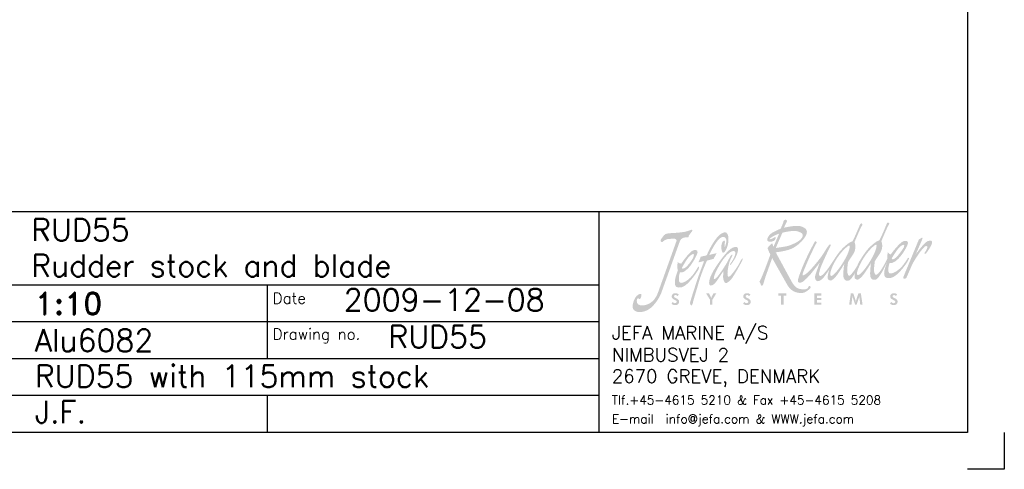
# Model space of a CAD drawing. Extents: x -3705 to 390, y -788 to 1862.
# Tile 3 of 5: x -946 to 390, y -788 to -178. Entities that reach past the tile are written whole.
import ezdxf

# ---------------------------------------------------------------- set-up
doc = ezdxf.new("R2010")
doc.units = 0
doc.header["$LTSCALE"] = 1.5
doc.layers.get('0').update_dxf_attribs({"linetype": 'CONTINUOUS'})
doc.layers.add('RAMME', color=7, linetype='CONTINUOUS')
doc.styles.add('ROMAND', font='romand')
doc.styles.add('ROMANS', font='romans')

# ---------------------------------------------------------------- blocks, each defined once
blk = doc.blocks.new('jefa rudder logo')
at = {"linetype": 'Continuous', "lineweight": 0}
h = blk.add_hatch(color=182, dxfattribs=at)
edge = h.paths.add_edge_path(flags=16)
edge.add_spline(control_points=[(28.95, 61.15), (29.14, 61.17), (28.95, 60.38), (28.38, 59.43), (28.38, 59.43), (27.82, 58.48), (27.17, 57.71), (26.92, 57.71), (26.92, 57.71), (26.68, 57.71), (26.86, 58.52), (27.42, 59.47), (27.42, 59.47), (27.98, 60.42), (28.79, 61.14), (28.95, 61.15)], knot_values=[0, 0, 0, 0, 0.25, 0.25, 0.25, 0.25, 0.5, 0.5, 0.5, 0.5, 0.75, 0.75, 0.75, 0.75, 1, 1, 1, 1], degree=3, periodic=0)
edge = h.paths.add_edge_path(flags=16)
edge.add_spline(control_points=[(29.95, 57.81), (30.2, 57.81), (30.85, 58.58), (31.41, 59.53), (31.41, 59.53), (31.98, 60.48), (32.17, 61.26), (31.98, 61.25), (31.98, 61.25), (31.82, 61.24), (31.03, 60.5), (30.47, 59.55), (30.47, 59.55), (30.32, 59.3), (29.53, 57.81), (29.95, 57.81)], knot_values=[0, 0, 0, 0, 0.25, 0.25, 0.25, 0.25, 0.5, 0.5, 0.5, 0.5, 0.75, 0.75, 0.75, 0.75, 1, 1, 1, 1], degree=3, periodic=0)
edge = h.paths.add_edge_path()
edge.add_spline(control_points=[(30.17, 59.44), (30.19, 59.47), (30.21, 59.51), (30.24, 59.56), (30.24, 59.56), (30.25, 59.59), (30.26, 59.6), (30.26, 59.6), (30.26, 59.6), (30.26, 59.6), (30.26, 59.6), (30.26, 59.6), (30.26, 59.6), (30.47, 59.95), (30.88, 60.56), (31.19, 60.88), (31.19, 60.88), (31.55, 61.25), (32.21, 61.78), (32.3, 61.69), (32.3, 61.69), (32.38, 61.59), (33.18, 63.56), (33.18, 63.56), (33.18, 63.56), (33.18, 63.56), (33.26, 63.81), (33.4, 63.75), (33.4, 63.75), (33.54, 63.68), (33.49, 63.57), (33.39, 63.43), (33.39, 63.43), (33.28, 63.29), (32.58, 61.64), (32.59, 61.62), (32.59, 61.62), (32.61, 61.61), (32.89, 60.96), (32.42, 60.24), (32.42, 60.24), (31.94, 59.53), (31.86, 59.38), (31.86, 59.38), (31.86, 59.38), (31.86, 59.38), (31.72, 58.51), (31.77, 58.23), (31.77, 58.23), (31.82, 57.96), (31.91, 57.78), (32.05, 57.85), (32.05, 57.85), (32.48, 58.06), (33.04, 59.22), (33.27, 59.65), (33.27, 59.65), (33.24, 59.9), (33.28, 60.12), (33.32, 60.39), (33.32, 60.39), (33.41, 60.27), (33.48, 60.19), (33.65, 60.14), (33.65, 60.14), (33.98, 60.61), (34.62, 61.36), (34.97, 61.58), (34.97, 61.58), (35.31, 61.79), (35.66, 61.7), (35.6, 61.41), (35.6, 61.41), (35.49, 60.85), (34.3, 58.95), (33.53, 59.19), (33.53, 59.19), (33.45, 59.05), (33.19, 57.98), (33.61, 57.99), (33.61, 57.99), (34.02, 58), (34.65, 58.39), (35.14, 59.06), (35.14, 59.06), (35.64, 59.73), (35.55, 59.77), (35.66, 59.77), (35.66, 59.77), (35.77, 59.78), (35.7, 59.57), (35.52, 59.28), (35.52, 59.28), (35.35, 59), (34.37, 57.6), (33.67, 57.49), (33.67, 57.49), (33, 57.36), (32.92, 57.66), (32.91, 57.99), (32.91, 57.99), (32.9, 58.29), (33.03, 58.74), (33.24, 59.26), (33.24, 59.26), (33.24, 59.26), (32.76, 58.31), (32.76, 58.31), (32.76, 58.31), (32.76, 58.31), (32.25, 57.4), (32, 57.31), (32, 57.31), (31.74, 57.22), (31.47, 57.27), (31.36, 57.59), (31.36, 57.59), (31.26, 57.9), (31.4, 59.26), (31.46, 59.22), (31.46, 59.22), (31.46, 59.22), (30.71, 57.97), (30.43, 57.69), (30.43, 57.69), (30.15, 57.41), (29.97, 57.16), (29.66, 57.37), (29.66, 57.37), (29.53, 57.45), (29.54, 57.72), (29.61, 58.05), (29.61, 58.05), (29.46, 57.78), (29.15, 57.28), (28.97, 57.21), (28.97, 57.21), (28.71, 57.12), (28.44, 57.17), (28.33, 57.49), (28.33, 57.49), (28.23, 57.8), (28.37, 59.15), (28.43, 59.12), (28.43, 59.12), (28.43, 59.12), (27.68, 57.87), (27.4, 57.59), (27.4, 57.59), (27.12, 57.31), (26.94, 57.06), (26.63, 57.26), (26.63, 57.26), (26.43, 57.4), (26.55, 57.97), (26.73, 58.48), (26.73, 58.48), (26.52, 58.15), (26.1, 57.53), (25.91, 57.37), (25.91, 57.37), (25.65, 57.15), (25.46, 57.09), (25.32, 57.13), (25.32, 57.13), (25.16, 57.18), (25.03, 57.48), (25.12, 57.77), (25.12, 57.77), (25.21, 58.06), (25.62, 59.21), (25.62, 59.21), (25.62, 59.21), (25.62, 59.21), (24.73, 58.05), (24.42, 57.72), (24.42, 57.72), (24.11, 57.39), (23.82, 57.11), (23.66, 57.03), (23.66, 57.03), (23.5, 56.95), (23.1, 56.84), (23.16, 57.23), (23.16, 57.23), (23.22, 57.62), (23.71, 58.82), (23.91, 59.28), (23.91, 59.28), (24.1, 59.73), (24.83, 61.17), (24.94, 61.36), (24.94, 61.36), (25.03, 61.52), (25.11, 61.79), (25.29, 61.51), (25.29, 61.51), (25.29, 61.51), (24.63, 60.24), (24.27, 59.38), (24.27, 59.38), (23.91, 58.51), (23.75, 58.16), (23.72, 58.02), (23.72, 58.02), (23.7, 57.88), (23.67, 57.75), (23.76, 57.77), (23.76, 57.77), (24.24, 57.87), (25.45, 59.42), (25.77, 59.84), (25.77, 59.84), (26.06, 60.24), (26.42, 60.88), (26.48, 60.94), (26.48, 60.94), (26.61, 61.1), (26.73, 61.36), (26.83, 61.27), (26.83, 61.27), (26.93, 61.2), (26.84, 61.07), (26.75, 60.91), (26.75, 60.91), (26.66, 60.75), (25.81, 58.96), (25.69, 58.53), (25.69, 58.53), (25.58, 58.13), (25.51, 57.96), (25.55, 57.83), (25.55, 57.83), (25.59, 57.7), (25.68, 57.56), (26.04, 57.92), (26.04, 57.92), (26.88, 58.79), (27.34, 59.93), (28.16, 60.78), (28.16, 60.78), (28.52, 61.15), (29.18, 61.68), (29.27, 61.59), (29.27, 61.59), (29.35, 61.5), (30.15, 63.46), (30.15, 63.46), (30.15, 63.46), (30.15, 63.46), (30.23, 63.71), (30.37, 63.65), (30.37, 63.65), (30.51, 63.58), (30.46, 63.47), (30.36, 63.33), (30.36, 63.33), (30.25, 63.19), (29.55, 61.54), (29.56, 61.52), (29.56, 61.52), (29.58, 61.51), (29.86, 60.86), (29.39, 60.14), (29.39, 60.14), (28.91, 59.43), (28.83, 59.28), (28.83, 59.28), (28.83, 59.28), (28.83, 59.28), (28.69, 58.41), (28.75, 58.12), (28.75, 58.12), (28.8, 57.84), (28.89, 57.68), (29.02, 57.75), (29.02, 57.75), (29.15, 57.82), (29.59, 58.39), (29.71, 58.6), (29.71, 58.6), (29.75, 58.66), (29.81, 58.77), (29.89, 58.91), (29.89, 58.91), (30.02, 59.23), (30.14, 59.46), (30.17, 59.44)], knot_values=[0, 0, 0, 0, 0.013889, 0.013889, 0.013889, 0.013889, 0.027778, 0.027778, 0.027778, 0.027778, 0.041667, 0.041667, 0.041667, 0.041667, 0.055556, 0.055556, 0.055556, 0.055556, 0.069444, 0.069444, 0.069444, 0.069444, 0.083333, 0.083333, 0.083333, 0.083333, 0.097222, 0.097222, 0.097222, 0.097222, 0.111111, 0.111111, 0.111111, 0.111111, 0.125, 0.125, 0.125, 0.125, 0.138889, 0.138889, 0.138889, 0.138889, 0.152778, 0.152778, 0.152778, 0.152778, 0.166667, 0.166667, 0.166667, 0.166667, 0.180556, 0.180556, 0.180556, 0.180556, 0.194444, 0.194444, 0.194444, 0.194444, 0.208333, 0.208333, 0.208333, 0.208333, 0.222222, 0.222222, 0.222222, 0.222222, 0.236111, 0.236111, 0.236111, 0.236111, 0.25, 0.25, 0.25, 0.25, 0.263889, 0.263889, 0.263889, 0.263889, 0.277778, 0.277778, 0.277778, 0.277778, 0.291667, 0.291667, 0.291667, 0.291667, 0.305556, 0.305556, 0.305556, 0.305556, 0.319444, 0.319444, 0.319444, 0.319444, 0.333333, 0.333333, 0.333333, 0.333333, 0.347222, 0.347222, 0.347222, 0.347222, 0.361111, 0.361111, 0.361111, 0.361111, 0.375, 0.375, 0.375, 0.375, 0.388889, 0.388889, 0.388889, 0.388889, 0.402778, 0.402778, 0.402778, 0.402778, 0.416667, 0.416667, 0.416667, 0.416667, 0.430556, 0.430556, 0.430556, 0.430556, 0.444444, 0.444444, 0.444444, 0.444444, 0.458333, 0.458333, 0.458333, 0.458333, 0.472222, 0.472222, 0.472222, 0.472222, 0.486111, 0.486111, 0.486111, 0.486111, 0.5, 0.5, 0.5, 0.5, 0.513889, 0.513889, 0.513889, 0.513889, 0.527778, 0.527778, 0.527778, 0.527778, 0.541667, 0.541667, 0.541667, 0.541667, 0.555556, 0.555556, 0.555556, 0.555556, 0.569444, 0.569444, 0.569444, 0.569444, 0.583333, 0.583333, 0.583333, 0.583333, 0.597222, 0.597222, 0.597222, 0.597222, 0.611111, 0.611111, 0.611111, 0.611111, 0.625, 0.625, 0.625, 0.625, 0.638889, 0.638889, 0.638889, 0.638889, 0.652778, 0.652778, 0.652778, 0.652778, 0.666667, 0.666667, 0.666667, 0.666667, 0.680556, 0.680556, 0.680556, 0.680556, 0.694444, 0.694444, 0.694444, 0.694444, 0.708333, 0.708333, 0.708333, 0.708333, 0.722222, 0.722222, 0.722222, 0.722222, 0.736111, 0.736111, 0.736111, 0.736111, 0.75, 0.75, 0.75, 0.75, 0.763889, 0.763889, 0.763889, 0.763889, 0.777778, 0.777778, 0.777778, 0.777778, 0.791667, 0.791667, 0.791667, 0.791667, 0.805556, 0.805556, 0.805556, 0.805556, 0.819444, 0.819444, 0.819444, 0.819444, 0.833333, 0.833333, 0.833333, 0.833333, 0.847222, 0.847222, 0.847222, 0.847222, 0.861111, 0.861111, 0.861111, 0.861111, 0.875, 0.875, 0.875, 0.875, 0.888889, 0.888889, 0.888889, 0.888889, 0.902778, 0.902778, 0.902778, 0.902778, 0.916667, 0.916667, 0.916667, 0.916667, 0.930556, 0.930556, 0.930556, 0.930556, 0.944444, 0.944444, 0.944444, 0.944444, 0.958333, 0.958333, 0.958333, 0.958333, 0.972222, 0.972222, 0.972222, 0.972222, 0.986111, 0.986111, 0.986111, 0.986111, 1, 1, 1, 1], degree=3, periodic=0)
edge = h.paths.add_edge_path(flags=16)
edge.add_spline(control_points=[(33.76, 59.68), (33.76, 59.68), (34.34, 60.7), (34.68, 61), (34.68, 61), (35.02, 61.3), (35.27, 61.33), (35.16, 61), (35.16, 61), (35.1, 60.83), (33.98, 59.18), (33.76, 59.68)], knot_values=[0, 0, 0, 0, 0.333333, 0.333333, 0.333333, 0.333333, 0.666667, 0.666667, 0.666667, 0.666667, 1, 1, 1, 1], degree=3, periodic=0)
edge = h.paths.add_edge_path()
edge.add_spline(control_points=[(21.22, 63.07), (21.22, 63.07), (21.49, 63.7), (21.49, 63.7), (21.49, 63.7), (21.49, 63.7), (21.5, 63.85), (21.54, 63.94), (21.54, 63.94), (21.59, 64.02), (21.74, 64.11), (21.8, 64.08), (21.8, 64.08), (21.86, 64.05), (21.98, 63.96), (21.9, 63.83), (21.9, 63.83), (21.82, 63.69), (21.58, 63.16), (21.58, 63.16), (21.58, 63.16), (21.58, 63.16), (22.98, 63.51), (23.49, 63.33), (23.49, 63.33), (24, 63.14), (24.37, 62.92), (24.07, 62.3), (24.07, 62.3), (23.76, 61.67), (22.93, 60.91), (22.08, 60.66), (22.08, 60.66), (21.22, 60.42), (20.65, 60.39), (20.65, 60.39), (20.65, 60.39), (20.65, 60.39), (22.46, 57.06), (22.46, 57.06), (22.46, 57.06), (22.87, 56.31), (23.26, 56.25), (23.51, 56.22), (23.51, 56.22), (23.78, 56.19), (24.11, 56.15), (24.26, 56.32), (24.26, 56.32), (24.36, 56.43), (24.36, 56.58), (24.45, 56.59), (24.45, 56.59), (24.53, 56.6), (24.68, 56.47), (24.57, 56.34), (24.57, 56.34), (24.47, 56.22), (24.02, 55.78), (23.63, 55.78), (23.63, 55.78), (23.24, 55.78), (22.47, 55.81), (21.98, 56.67), (21.98, 56.67), (21.98, 56.67), (20.25, 59.73), (20.25, 59.73), (20.25, 59.73), (20.25, 59.73), (19.48, 57.57), (19.48, 57.57), (19.48, 57.57), (19.48, 57.57), (19.32, 57.01), (19.26, 56.84), (19.26, 56.84), (19.2, 56.66), (19.12, 56.57), (19.04, 56.62), (19.04, 56.62), (18.96, 56.66), (18.92, 56.91), (18.87, 56.97), (18.87, 56.97), (18.82, 57.03), (18.77, 57.13), (18.86, 57.16), (18.86, 57.16), (18.96, 57.19), (20.08, 60.14), (20.04, 60.17), (20.04, 60.17), (19.98, 60.21), (19.7, 60.84), (19.74, 60.89), (19.74, 60.89), (19.89, 61.09), (20.06, 61.28), (20.26, 61.41), (20.26, 61.41), (20.29, 61.28), (20.34, 61.15), (20.4, 61.02), (20.4, 61.02), (20.4, 61.02), (21.04, 62.5), (21.04, 62.5), (21.04, 62.5), (21.04, 62.5), (20.52, 62.31), (20.36, 62.2), (20.36, 62.2), (20.2, 62.09), (19.93, 61.93), (19.94, 61.88), (19.94, 61.88), (19.96, 61.83), (20.21, 61.9), (20.35, 61.98), (20.35, 61.98), (20.5, 62.07), (20.63, 62.18), (20.65, 62.06), (20.65, 62.06), (20.66, 61.94), (20.58, 61.66), (20.25, 61.61), (20.25, 61.61), (19.92, 61.56), (19.73, 61.6), (19.69, 61.74), (19.69, 61.74), (19.65, 61.89), (19.85, 62.37), (20.22, 62.58), (20.22, 62.58), (20.6, 62.78), (21.22, 63.07), (21.22, 63.07)], knot_values=[0, 0, 0, 0, 0.028571, 0.028571, 0.028571, 0.028571, 0.057143, 0.057143, 0.057143, 0.057143, 0.085714, 0.085714, 0.085714, 0.085714, 0.114286, 0.114286, 0.114286, 0.114286, 0.142857, 0.142857, 0.142857, 0.142857, 0.171429, 0.171429, 0.171429, 0.171429, 0.2, 0.2, 0.2, 0.2, 0.228571, 0.228571, 0.228571, 0.228571, 0.257143, 0.257143, 0.257143, 0.257143, 0.285714, 0.285714, 0.285714, 0.285714, 0.314286, 0.314286, 0.314286, 0.314286, 0.342857, 0.342857, 0.342857, 0.342857, 0.371429, 0.371429, 0.371429, 0.371429, 0.4, 0.4, 0.4, 0.4, 0.428571, 0.428571, 0.428571, 0.428571, 0.457143, 0.457143, 0.457143, 0.457143, 0.485714, 0.485714, 0.485714, 0.485714, 0.514286, 0.514286, 0.514286, 0.514286, 0.542857, 0.542857, 0.542857, 0.542857, 0.571429, 0.571429, 0.571429, 0.571429, 0.6, 0.6, 0.6, 0.6, 0.628571, 0.628571, 0.628571, 0.628571, 0.657143, 0.657143, 0.657143, 0.657143, 0.685714, 0.685714, 0.685714, 0.685714, 0.714286, 0.714286, 0.714286, 0.714286, 0.742857, 0.742857, 0.742857, 0.742857, 0.771429, 0.771429, 0.771429, 0.771429, 0.8, 0.8, 0.8, 0.8, 0.828571, 0.828571, 0.828571, 0.828571, 0.857143, 0.857143, 0.857143, 0.857143, 0.885714, 0.885714, 0.885714, 0.885714, 0.914286, 0.914286, 0.914286, 0.914286, 0.942857, 0.942857, 0.942857, 0.942857, 0.971429, 0.971429, 0.971429, 0.971429, 1, 1, 1, 1], degree=3, periodic=0)
edge = h.paths.add_edge_path(flags=16)
edge.add_spline(control_points=[(20.66, 60.88), (20.66, 60.88), (21.4, 62.59), (21.4, 62.59), (21.4, 62.59), (21.41, 62.62), (22.63, 62.91), (23.11, 62.76), (23.11, 62.76), (23.59, 62.61), (23.86, 62.47), (23.61, 62.02), (23.61, 62.02), (23.36, 61.57), (22.26, 61.15), (21.92, 61.08), (21.92, 61.08), (21.57, 61), (20.66, 60.88), (20.66, 60.88)], knot_values=[0, 0, 0, 0, 0.2, 0.2, 0.2, 0.2, 0.4, 0.4, 0.4, 0.4, 0.6, 0.6, 0.6, 0.6, 0.8, 0.8, 0.8, 0.8, 1, 1, 1, 1], degree=3, periodic=0)
edge = h.paths.add_edge_path()
edge.add_spline(control_points=[(35.1, 57.64), (35.1, 57.64), (36.84, 61.85), (36.84, 61.85), (36.84, 61.85), (36.84, 61.85), (37.15, 62.02), (37.15, 62.02), (37.15, 62.02), (37.15, 62.02), (37.29, 62.1), (37.25, 61.96), (37.25, 61.96), (37.21, 61.81), (36.48, 60.16), (36.48, 60.16), (36.48, 60.16), (36.48, 60.16), (37.44, 61.49), (37.79, 61.63), (37.79, 61.63), (38.16, 61.77), (38.4, 61.75), (38.32, 61.42), (38.32, 61.42), (38.24, 61.09), (37.69, 60.27), (37.6, 60.23), (37.6, 60.23), (37.51, 60.18), (37.44, 60.28), (37.44, 60.28), (37.44, 60.28), (37.44, 60.28), (37.63, 60.53), (37.68, 60.65), (37.68, 60.65), (37.73, 60.75), (37.82, 60.94), (37.8, 61.02), (37.8, 61.02), (37.63, 61.67), (36.16, 59.2), (36.11, 59.07), (36.11, 59.07), (36.11, 59.07), (35.44, 57.54), (35.44, 57.54), (35.44, 57.54), (35.37, 57.4), (35.17, 57.37), (35.12, 57.4), (35.12, 57.4), (35.06, 57.43), (35.07, 57.57), (35.1, 57.64)], knot_values=[0, 0, 0, 0, 0.071429, 0.071429, 0.071429, 0.071429, 0.142857, 0.142857, 0.142857, 0.142857, 0.214286, 0.214286, 0.214286, 0.214286, 0.285714, 0.285714, 0.285714, 0.285714, 0.357143, 0.357143, 0.357143, 0.357143, 0.428571, 0.428571, 0.428571, 0.428571, 0.5, 0.5, 0.5, 0.5, 0.571429, 0.571429, 0.571429, 0.571429, 0.642857, 0.642857, 0.642857, 0.642857, 0.714286, 0.714286, 0.714286, 0.714286, 0.785714, 0.785714, 0.785714, 0.785714, 0.857143, 0.857143, 0.857143, 0.857143, 0.928571, 0.928571, 0.928571, 0.928571, 1, 1, 1, 1], degree=3, periodic=0)
edge = h.paths.add_edge_path()
edge.add_spline(control_points=[(15.66, 59.3), (15.95, 59.7), (16.32, 60.53), (15.9, 60.53), (15.9, 60.53), (15.68, 60.54), (15.15, 60.31), (14.43, 59.16), (14.43, 59.16), (13.73, 58.01), (13.69, 57.64), (13.66, 57.51), (13.66, 57.51), (13.62, 57.38), (13.7, 57.26), (13.94, 57.49), (13.94, 57.49), (14.19, 57.72), (14.87, 58.76), (15.08, 59.11), (15.08, 59.11), (15.33, 59.52), (15.62, 60.24), (15.75, 60.12), (15.75, 60.12), (15.8, 60.06), (15.7, 59.89), (15.56, 59.63), (15.56, 59.63), (15.28, 59.1), (15.01, 57.4), (15.38, 57.63), (15.38, 57.63), (15.69, 57.82), (16.26, 58.64), (16.47, 59.02), (16.47, 59.02), (16.68, 59.4), (16.78, 59.6), (16.78, 59.6), (16.78, 59.6), (16.78, 59.6), (17.01, 59.88), (16.91, 59.57), (16.91, 59.57), (16.8, 59.26), (15.86, 57.61), (15.64, 57.36), (15.64, 57.36), (15.41, 57.1), (15.13, 56.87), (14.99, 56.9), (14.99, 56.9), (14.84, 56.93), (14.69, 57.34), (14.7, 57.63), (14.7, 57.63), (14.72, 57.92), (14.74, 58.28), (14.74, 58.28), (14.74, 58.28), (14.74, 58.28), (14.19, 57.42), (13.91, 57.04), (13.91, 57.04), (13.64, 56.65), (13.22, 56.5), (13.15, 56.73), (13.15, 56.73), (13.09, 56.95), (13.07, 57.5), (13.88, 58.73), (13.88, 58.73), (14.69, 59.96), (15.35, 60.7), (15.77, 60.9), (15.77, 60.9), (16.19, 61.1), (16.36, 61.01), (16.39, 60.78), (16.39, 60.78), (16.43, 60.55), (16.23, 59.95), (15.94, 59.5), (15.94, 59.5), (15.64, 59.05), (15.58, 58.97), (15.5, 58.96), (15.5, 58.96), (15.39, 58.95), (15.6, 59.22), (15.66, 59.3)], knot_values=[0, 0, 0, 0, 0.043478, 0.043478, 0.043478, 0.043478, 0.086957, 0.086957, 0.086957, 0.086957, 0.130435, 0.130435, 0.130435, 0.130435, 0.173913, 0.173913, 0.173913, 0.173913, 0.217391, 0.217391, 0.217391, 0.217391, 0.26087, 0.26087, 0.26087, 0.26087, 0.304348, 0.304348, 0.304348, 0.304348, 0.347826, 0.347826, 0.347826, 0.347826, 0.391304, 0.391304, 0.391304, 0.391304, 0.434783, 0.434783, 0.434783, 0.434783, 0.478261, 0.478261, 0.478261, 0.478261, 0.521739, 0.521739, 0.521739, 0.521739, 0.565217, 0.565217, 0.565217, 0.565217, 0.608696, 0.608696, 0.608696, 0.608696, 0.652174, 0.652174, 0.652174, 0.652174, 0.695652, 0.695652, 0.695652, 0.695652, 0.73913, 0.73913, 0.73913, 0.73913, 0.782609, 0.782609, 0.782609, 0.782609, 0.826087, 0.826087, 0.826087, 0.826087, 0.869565, 0.869565, 0.869565, 0.869565, 0.913043, 0.913043, 0.913043, 0.913043, 0.956522, 0.956522, 0.956522, 0.956522, 1, 1, 1, 1], degree=3, periodic=0)
edge = h.paths.add_edge_path()
edge.add_spline(control_points=[(12.85, 60.04), (13.2, 60.9), (13.7, 61.67), (14, 62.04), (14, 62.04), (14.29, 62.42), (14.81, 62.77), (15.09, 62.59), (15.09, 62.59), (15.37, 62.4), (15.38, 61.54), (15.15, 60.94), (15.15, 60.94), (14.91, 60.34), (14.8, 60.37), (14.69, 60.35), (14.69, 60.35), (14.57, 60.33), (14.47, 60.85), (14.5, 61.1), (14.5, 61.1), (14.54, 61.36), (14.61, 61.63), (14.78, 61.69), (14.78, 61.69), (14.95, 61.74), (14.91, 61.56), (14.88, 61.36), (14.88, 61.36), (14.86, 61.16), (14.9, 60.98), (14.9, 60.98), (14.9, 60.98), (14.9, 60.98), (15.13, 61.52), (15.06, 61.82), (15.06, 61.82), (14.99, 62.12), (14.66, 62.33), (14.19, 61.83), (14.19, 61.83), (13.73, 61.32), (13.37, 60.56), (13.13, 60.09), (13.13, 60.09), (13.13, 60.09), (13.98, 60.29), (13.98, 60.29), (13.98, 60.29), (13.98, 60.29), (13.62, 59.64), (13.62, 59.64), (13.62, 59.64), (13.62, 59.64), (12.88, 59.45), (12.88, 59.45), (12.88, 59.45), (12.88, 59.45), (12.27, 58.12), (11.96, 57.01), (11.96, 57.01), (11.64, 55.9), (11.32, 54.88), (11.3, 54.74), (11.3, 54.74), (11.29, 54.59), (11.2, 54.36), (11.11, 54.38), (11.11, 54.38), (11.02, 54.4), (10.96, 54.53), (10.98, 54.71), (10.98, 54.71), (11, 54.9), (11.73, 57.12), (11.81, 57.38), (11.81, 57.38), (11.89, 57.64), (12.56, 59.4), (12.56, 59.4), (12.56, 59.4), (12.56, 59.4), (11.92, 59.25), (11.92, 59.25), (11.92, 59.25), (11.92, 59.25), (12.18, 59.89), (12.18, 59.89), (12.18, 59.89), (12.18, 59.89), (12.85, 60.04), (12.85, 60.04)], knot_values=[0, 0, 0, 0, 0.043478, 0.043478, 0.043478, 0.043478, 0.086957, 0.086957, 0.086957, 0.086957, 0.130435, 0.130435, 0.130435, 0.130435, 0.173913, 0.173913, 0.173913, 0.173913, 0.217391, 0.217391, 0.217391, 0.217391, 0.26087, 0.26087, 0.26087, 0.26087, 0.304348, 0.304348, 0.304348, 0.304348, 0.347826, 0.347826, 0.347826, 0.347826, 0.391304, 0.391304, 0.391304, 0.391304, 0.434783, 0.434783, 0.434783, 0.434783, 0.478261, 0.478261, 0.478261, 0.478261, 0.521739, 0.521739, 0.521739, 0.521739, 0.565217, 0.565217, 0.565217, 0.565217, 0.608696, 0.608696, 0.608696, 0.608696, 0.652174, 0.652174, 0.652174, 0.652174, 0.695652, 0.695652, 0.695652, 0.695652, 0.73913, 0.73913, 0.73913, 0.73913, 0.782609, 0.782609, 0.782609, 0.782609, 0.826087, 0.826087, 0.826087, 0.826087, 0.869565, 0.869565, 0.869565, 0.869565, 0.913043, 0.913043, 0.913043, 0.913043, 0.956522, 0.956522, 0.956522, 0.956522, 1, 1, 1, 1], degree=3, periodic=0)
edge = h.paths.add_edge_path()
edge.add_spline(control_points=[(9.58, 59.3), (9.66, 59.18), (9.8, 59.14), (9.97, 59.1), (9.97, 59.1), (10.29, 59.57), (10.84, 60.3), (11.18, 60.53), (11.18, 60.53), (11.51, 60.75), (11.87, 60.67), (11.82, 60.38), (11.82, 60.38), (11.77, 60.08), (11.12, 58.84), (10.6, 58.44), (10.6, 58.44), (10.35, 58.25), (10.16, 58.03), (9.83, 58.12), (9.83, 58.12), (9.75, 57.98), (9.53, 56.92), (9.95, 56.93), (9.95, 56.93), (10.36, 56.95), (10.97, 57.36), (11.44, 58.04), (11.44, 58.04), (11.91, 58.71), (11.83, 58.75), (11.94, 58.76), (11.94, 58.76), (12.04, 58.77), (11.99, 58.55), (11.82, 58.27), (11.82, 58.27), (11.64, 57.99), (10.69, 56.58), (10.03, 56.44), (10.03, 56.44), (9.36, 56.29), (9.27, 56.58), (9.25, 56.91), (9.25, 56.91), (9.23, 57.24), (9.36, 57.75), (9.59, 58.33), (9.59, 58.33), (9.5, 58.67), (9.53, 58.95), (9.58, 59.3)], knot_values=[0, 0, 0, 0, 0.076923, 0.076923, 0.076923, 0.076923, 0.153846, 0.153846, 0.153846, 0.153846, 0.230769, 0.230769, 0.230769, 0.230769, 0.307692, 0.307692, 0.307692, 0.307692, 0.384615, 0.384615, 0.384615, 0.384615, 0.461538, 0.461538, 0.461538, 0.461538, 0.538462, 0.538462, 0.538462, 0.538462, 0.615385, 0.615385, 0.615385, 0.615385, 0.692308, 0.692308, 0.692308, 0.692308, 0.769231, 0.769231, 0.769231, 0.769231, 0.846154, 0.846154, 0.846154, 0.846154, 0.923077, 0.923077, 0.923077, 0.923077, 1, 1, 1, 1], degree=3, periodic=0)
edge = h.paths.add_edge_path(flags=16)
edge.add_spline(control_points=[(10.04, 58.61), (10.04, 58.61), (10.58, 59.64), (10.91, 59.94), (10.91, 59.94), (11.24, 60.25), (11.49, 60.29), (11.39, 59.96), (11.39, 59.96), (11.3, 59.62), (10.7, 58.84), (10.46, 58.68), (10.46, 58.68), (10.27, 58.55), (10.1, 58.48), (10.04, 58.61)], knot_values=[0, 0, 0, 0, 0.25, 0.25, 0.25, 0.25, 0.5, 0.5, 0.5, 0.5, 0.75, 0.75, 0.75, 0.75, 1, 1, 1, 1], degree=3, periodic=0)
edge = h.paths.add_edge_path()
edge.add_spline(control_points=[(9.22, 61.93), (8.86, 61.89), (8.44, 61.96), (8.13, 61.77), (8.13, 61.77), (7.97, 61.68), (7.89, 61.56), (7.81, 61.55), (7.81, 61.55), (7.73, 61.54), (7.56, 61.67), (7.65, 61.79), (7.65, 61.79), (7.73, 61.92), (7.97, 62.3), (8.13, 62.41), (8.13, 62.41), (8.3, 62.51), (8.53, 62.54), (8.74, 62.55), (8.74, 62.55), (8.94, 62.55), (10.03, 62.63), (10.39, 62.71), (10.39, 62.71), (10.76, 62.8), (11.1, 62.92), (11.1, 62.92), (11.1, 62.92), (11.1, 62.92), (11.23, 63.01), (11.23, 62.87), (11.23, 62.87), (11.23, 62.73), (10.87, 62.39), (10.83, 62.27), (10.83, 62.27), (10.78, 62.15), (10.84, 62.04), (10.62, 62.08), (10.62, 62.08), (10.39, 62.11), (9.94, 62), (9.83, 61.68), (9.83, 61.68), (9.83, 61.68), (7.71, 55.78), (7.71, 55.78), (7.71, 55.78), (7.6, 55.46), (6.87, 54.01), (5.83, 53.71), (5.83, 53.71), (4.79, 53.42), (4.47, 53.92), (4.47, 54.26), (4.47, 54.26), (4.47, 54.6), (4.69, 55.24), (4.93, 55.45), (4.93, 55.45), (5.17, 55.67), (5.5, 55.8), (5.48, 55.55), (5.48, 55.55), (5.46, 55.31), (5.29, 54.96), (5.2, 55.11), (5.2, 55.11), (5.11, 55.27), (5.03, 55.21), (4.97, 55.06), (4.97, 55.06), (4.91, 54.92), (4.9, 54.41), (5.41, 54.38), (5.41, 54.38), (5.92, 54.34), (6.9, 54.58), (7.33, 55.79), (7.33, 55.79), (7.33, 55.79), (9.44, 61.68), (9.44, 61.68), (9.44, 61.68), (9.5, 61.83), (9.22, 61.93), (9.22, 61.93)], knot_values=[0, 0, 0, 0, 0.045455, 0.045455, 0.045455, 0.045455, 0.090909, 0.090909, 0.090909, 0.090909, 0.136364, 0.136364, 0.136364, 0.136364, 0.181818, 0.181818, 0.181818, 0.181818, 0.227273, 0.227273, 0.227273, 0.227273, 0.272727, 0.272727, 0.272727, 0.272727, 0.318182, 0.318182, 0.318182, 0.318182, 0.363636, 0.363636, 0.363636, 0.363636, 0.409091, 0.409091, 0.409091, 0.409091, 0.454545, 0.454545, 0.454545, 0.454545, 0.5, 0.5, 0.5, 0.5, 0.545455, 0.545455, 0.545455, 0.545455, 0.590909, 0.590909, 0.590909, 0.590909, 0.636364, 0.636364, 0.636364, 0.636364, 0.681818, 0.681818, 0.681818, 0.681818, 0.727273, 0.727273, 0.727273, 0.727273, 0.772727, 0.772727, 0.772727, 0.772727, 0.818182, 0.818182, 0.818182, 0.818182, 0.863636, 0.863636, 0.863636, 0.863636, 0.909091, 0.909091, 0.909091, 0.909091, 0.954545, 0.954545, 0.954545, 0.954545, 1, 1, 1, 1], degree=3, periodic=0)
h = blk.add_hatch(color=8, dxfattribs=at)
edge = h.paths.add_edge_path()
edge.add_spline(control_points=[(33.57, 54.61), (33.57, 54.61), (33.73, 54.78), (33.73, 54.78), (33.73, 54.78), (33.75, 54.73), (33.78, 54.7), (33.82, 54.67), (33.82, 54.67), (33.86, 54.64), (33.91, 54.63), (33.96, 54.63), (33.96, 54.63), (34.03, 54.63), (34.08, 54.65), (34.11, 54.68), (34.11, 54.68), (34.15, 54.71), (34.17, 54.75), (34.17, 54.8), (34.17, 54.8), (34.17, 54.86), (34.11, 54.92), (33.99, 54.98), (33.99, 54.98), (33.94, 55), (33.91, 55.01), (33.89, 55.03), (33.89, 55.03), (33.78, 55.08), (33.7, 55.14), (33.66, 55.2), (33.66, 55.2), (33.61, 55.25), (33.59, 55.32), (33.59, 55.4), (33.59, 55.4), (33.59, 55.5), (33.63, 55.59), (33.72, 55.66), (33.72, 55.66), (33.8, 55.73), (33.91, 55.76), (34.04, 55.76), (34.04, 55.76), (34.12, 55.76), (34.19, 55.75), (34.24, 55.72), (34.24, 55.72), (34.3, 55.69), (34.35, 55.65), (34.39, 55.59), (34.39, 55.59), (34.39, 55.59), (34.23, 55.44), (34.23, 55.44), (34.23, 55.44), (34.21, 55.47), (34.19, 55.5), (34.16, 55.52), (34.16, 55.52), (34.12, 55.54), (34.08, 55.55), (34.04, 55.55), (34.04, 55.55), (33.99, 55.55), (33.94, 55.53), (33.91, 55.51), (33.91, 55.51), (33.88, 55.48), (33.86, 55.44), (33.86, 55.4), (33.86, 55.4), (33.86, 55.33), (33.92, 55.27), (34.06, 55.21), (34.06, 55.21), (34.08, 55.2), (34.1, 55.2), (34.12, 55.19), (34.12, 55.19), (34.22, 55.14), (34.31, 55.08), (34.36, 55.02), (34.36, 55.02), (34.41, 54.96), (34.43, 54.89), (34.43, 54.81), (34.43, 54.81), (34.43, 54.69), (34.39, 54.59), (34.31, 54.52), (34.31, 54.52), (34.23, 54.45), (34.12, 54.41), (33.98, 54.41), (33.98, 54.41), (33.88, 54.41), (33.8, 54.43), (33.73, 54.47), (33.73, 54.47), (33.66, 54.5), (33.61, 54.55), (33.57, 54.61)], knot_values=[0, 0, 0, 0, 0.038462, 0.038462, 0.038462, 0.038462, 0.076923, 0.076923, 0.076923, 0.076923, 0.115385, 0.115385, 0.115385, 0.115385, 0.153846, 0.153846, 0.153846, 0.153846, 0.192308, 0.192308, 0.192308, 0.192308, 0.230769, 0.230769, 0.230769, 0.230769, 0.269231, 0.269231, 0.269231, 0.269231, 0.307692, 0.307692, 0.307692, 0.307692, 0.346154, 0.346154, 0.346154, 0.346154, 0.384615, 0.384615, 0.384615, 0.384615, 0.423077, 0.423077, 0.423077, 0.423077, 0.461538, 0.461538, 0.461538, 0.461538, 0.5, 0.5, 0.5, 0.5, 0.538462, 0.538462, 0.538462, 0.538462, 0.576923, 0.576923, 0.576923, 0.576923, 0.615385, 0.615385, 0.615385, 0.615385, 0.653846, 0.653846, 0.653846, 0.653846, 0.692308, 0.692308, 0.692308, 0.692308, 0.730769, 0.730769, 0.730769, 0.730769, 0.769231, 0.769231, 0.769231, 0.769231, 0.807692, 0.807692, 0.807692, 0.807692, 0.846154, 0.846154, 0.846154, 0.846154, 0.884615, 0.884615, 0.884615, 0.884615, 0.923077, 0.923077, 0.923077, 0.923077, 0.961538, 0.961538, 0.961538, 0.961538, 1, 1, 1, 1], degree=3, periodic=0)
edge = h.paths.add_edge_path()
edge.add_spline(control_points=[(28.95, 54.45), (28.95, 54.45), (29.14, 55.73), (29.14, 55.73), (29.14, 55.73), (29.14, 55.73), (29.43, 55.73), (29.43, 55.73), (29.43, 55.73), (29.43, 55.73), (29.68, 54.97), (29.68, 54.97), (29.68, 54.97), (29.68, 54.96), (29.69, 54.94), (29.7, 54.9), (29.7, 54.9), (29.7, 54.87), (29.71, 54.84), (29.71, 54.8), (29.71, 54.8), (29.72, 54.84), (29.72, 54.88), (29.73, 54.91), (29.73, 54.91), (29.73, 54.94), (29.74, 54.96), (29.75, 54.98), (29.75, 54.98), (29.75, 54.98), (29.99, 55.73), (29.99, 55.73), (29.99, 55.73), (29.99, 55.73), (30.28, 55.73), (30.28, 55.73), (30.28, 55.73), (30.28, 55.73), (30.47, 54.45), (30.47, 54.45), (30.47, 54.45), (30.47, 54.45), (30.21, 54.45), (30.21, 54.45), (30.21, 54.45), (30.21, 54.45), (30.12, 55.22), (30.12, 55.22), (30.12, 55.22), (30.11, 55.28), (30.11, 55.32), (30.11, 55.35), (30.11, 55.35), (30.1, 55.38), (30.1, 55.41), (30.1, 55.43), (30.1, 55.43), (30.1, 55.44), (30.1, 55.45), (30.1, 55.46), (30.1, 55.46), (30.1, 55.47), (30.1, 55.47), (30.1, 55.48), (30.1, 55.48), (30.1, 55.43), (30.09, 55.38), (30.08, 55.35), (30.08, 55.35), (30.07, 55.31), (30.07, 55.29), (30.06, 55.27), (30.06, 55.27), (30.06, 55.27), (29.79, 54.45), (29.79, 54.45), (29.79, 54.45), (29.79, 54.45), (29.63, 54.45), (29.63, 54.45), (29.63, 54.45), (29.63, 54.45), (29.37, 55.27), (29.37, 55.27), (29.37, 55.27), (29.36, 55.27), (29.36, 55.3), (29.35, 55.33), (29.35, 55.33), (29.34, 55.36), (29.33, 55.41), (29.32, 55.48), (29.32, 55.48), (29.32, 55.48), (29.32, 55.44), (29.32, 55.44), (29.32, 55.44), (29.32, 55.38), (29.31, 55.31), (29.3, 55.22), (29.3, 55.22), (29.3, 55.22), (29.3, 55.22), (29.3, 55.22), (29.3, 55.22), (29.3, 55.22), (29.21, 54.45), (29.21, 54.45), (29.21, 54.45), (29.21, 54.45), (28.95, 54.45), (28.95, 54.45)], knot_values=[0, 0, 0, 0, 0.035714, 0.035714, 0.035714, 0.035714, 0.071429, 0.071429, 0.071429, 0.071429, 0.107143, 0.107143, 0.107143, 0.107143, 0.142857, 0.142857, 0.142857, 0.142857, 0.178571, 0.178571, 0.178571, 0.178571, 0.214286, 0.214286, 0.214286, 0.214286, 0.25, 0.25, 0.25, 0.25, 0.285714, 0.285714, 0.285714, 0.285714, 0.321429, 0.321429, 0.321429, 0.321429, 0.357143, 0.357143, 0.357143, 0.357143, 0.392857, 0.392857, 0.392857, 0.392857, 0.428571, 0.428571, 0.428571, 0.428571, 0.464286, 0.464286, 0.464286, 0.464286, 0.5, 0.5, 0.5, 0.5, 0.535714, 0.535714, 0.535714, 0.535714, 0.571429, 0.571429, 0.571429, 0.571429, 0.607143, 0.607143, 0.607143, 0.607143, 0.642857, 0.642857, 0.642857, 0.642857, 0.678571, 0.678571, 0.678571, 0.678571, 0.714286, 0.714286, 0.714286, 0.714286, 0.75, 0.75, 0.75, 0.75, 0.785714, 0.785714, 0.785714, 0.785714, 0.821429, 0.821429, 0.821429, 0.821429, 0.857143, 0.857143, 0.857143, 0.857143, 0.892857, 0.892857, 0.892857, 0.892857, 0.928571, 0.928571, 0.928571, 0.928571, 0.964286, 0.964286, 0.964286, 0.964286, 1, 1, 1, 1], degree=3, periodic=0)
edge = h.paths.add_edge_path()
edge.add_spline(control_points=[(25.03, 54.45), (25.03, 54.45), (25.03, 55.73), (25.03, 55.73), (25.03, 55.73), (25.03, 55.73), (25.79, 55.73), (25.79, 55.73), (25.79, 55.73), (25.79, 55.73), (25.79, 55.5), (25.79, 55.5), (25.79, 55.5), (25.79, 55.5), (25.31, 55.5), (25.31, 55.5), (25.31, 55.5), (25.31, 55.5), (25.31, 55.23), (25.31, 55.23), (25.31, 55.23), (25.31, 55.23), (25.79, 55.23), (25.79, 55.23), (25.79, 55.23), (25.79, 55.23), (25.79, 55), (25.79, 55), (25.79, 55), (25.79, 55), (25.31, 55), (25.31, 55), (25.31, 55), (25.31, 55), (25.31, 54.68), (25.31, 54.68), (25.31, 54.68), (25.31, 54.68), (25.79, 54.68), (25.79, 54.68), (25.79, 54.68), (25.79, 54.68), (25.79, 54.45), (25.79, 54.45), (25.79, 54.45), (25.79, 54.45), (25.03, 54.45), (25.03, 54.45)], knot_values=[0, 0, 0, 0, 0.083333, 0.083333, 0.083333, 0.083333, 0.166667, 0.166667, 0.166667, 0.166667, 0.25, 0.25, 0.25, 0.25, 0.333333, 0.333333, 0.333333, 0.333333, 0.416667, 0.416667, 0.416667, 0.416667, 0.5, 0.5, 0.5, 0.5, 0.583333, 0.583333, 0.583333, 0.583333, 0.666667, 0.666667, 0.666667, 0.666667, 0.75, 0.75, 0.75, 0.75, 0.833333, 0.833333, 0.833333, 0.833333, 0.916667, 0.916667, 0.916667, 0.916667, 1, 1, 1, 1], degree=3, periodic=0)
edge = h.paths.add_edge_path()
edge.add_spline(control_points=[(21.54, 55.5), (21.54, 55.5), (21.54, 54.45), (21.54, 54.45), (21.54, 54.45), (21.54, 54.45), (21.26, 54.45), (21.26, 54.45), (21.26, 54.45), (21.26, 54.45), (21.26, 55.5), (21.26, 55.5), (21.26, 55.5), (21.26, 55.5), (20.95, 55.5), (20.95, 55.5), (20.95, 55.5), (20.95, 55.5), (20.95, 55.73), (20.95, 55.73), (20.95, 55.73), (20.95, 55.73), (21.85, 55.73), (21.85, 55.73), (21.85, 55.73), (21.85, 55.73), (21.85, 55.5), (21.85, 55.5), (21.85, 55.5), (21.85, 55.5), (21.54, 55.5), (21.54, 55.5)], knot_values=[0, 0, 0, 0, 0.125, 0.125, 0.125, 0.125, 0.25, 0.25, 0.25, 0.25, 0.375, 0.375, 0.375, 0.375, 0.5, 0.5, 0.5, 0.5, 0.625, 0.625, 0.625, 0.625, 0.75, 0.75, 0.75, 0.75, 0.875, 0.875, 0.875, 0.875, 1, 1, 1, 1], degree=3, periodic=0)
edge = h.paths.add_edge_path()
edge.add_spline(control_points=[(16.97, 54.61), (16.97, 54.61), (17.12, 54.78), (17.12, 54.78), (17.12, 54.78), (17.14, 54.73), (17.17, 54.7), (17.21, 54.67), (17.21, 54.67), (17.25, 54.64), (17.3, 54.63), (17.36, 54.63), (17.36, 54.63), (17.42, 54.63), (17.47, 54.65), (17.51, 54.68), (17.51, 54.68), (17.55, 54.71), (17.56, 54.75), (17.56, 54.8), (17.56, 54.8), (17.56, 54.86), (17.5, 54.92), (17.38, 54.98), (17.38, 54.98), (17.34, 55), (17.31, 55.01), (17.28, 55.03), (17.28, 55.03), (17.17, 55.08), (17.09, 55.14), (17.05, 55.2), (17.05, 55.2), (17.01, 55.25), (16.98, 55.32), (16.98, 55.4), (16.98, 55.4), (16.98, 55.5), (17.03, 55.59), (17.11, 55.66), (17.11, 55.66), (17.19, 55.73), (17.3, 55.76), (17.44, 55.76), (17.44, 55.76), (17.51, 55.76), (17.58, 55.75), (17.64, 55.72), (17.64, 55.72), (17.69, 55.69), (17.74, 55.65), (17.79, 55.59), (17.79, 55.59), (17.79, 55.59), (17.63, 55.44), (17.63, 55.44), (17.63, 55.44), (17.6, 55.47), (17.58, 55.5), (17.55, 55.52), (17.55, 55.52), (17.52, 55.54), (17.48, 55.55), (17.43, 55.55), (17.43, 55.55), (17.38, 55.55), (17.34, 55.53), (17.3, 55.51), (17.3, 55.51), (17.27, 55.48), (17.25, 55.44), (17.25, 55.4), (17.25, 55.4), (17.25, 55.33), (17.32, 55.27), (17.45, 55.21), (17.45, 55.21), (17.48, 55.2), (17.5, 55.2), (17.51, 55.19), (17.51, 55.19), (17.62, 55.14), (17.7, 55.08), (17.75, 55.02), (17.75, 55.02), (17.8, 54.96), (17.83, 54.89), (17.83, 54.81), (17.83, 54.81), (17.83, 54.69), (17.79, 54.59), (17.71, 54.52), (17.71, 54.52), (17.63, 54.45), (17.51, 54.41), (17.38, 54.41), (17.38, 54.41), (17.28, 54.41), (17.19, 54.43), (17.12, 54.47), (17.12, 54.47), (17.05, 54.5), (17, 54.55), (16.97, 54.61)], knot_values=[0, 0, 0, 0, 0.038462, 0.038462, 0.038462, 0.038462, 0.076923, 0.076923, 0.076923, 0.076923, 0.115385, 0.115385, 0.115385, 0.115385, 0.153846, 0.153846, 0.153846, 0.153846, 0.192308, 0.192308, 0.192308, 0.192308, 0.230769, 0.230769, 0.230769, 0.230769, 0.269231, 0.269231, 0.269231, 0.269231, 0.307692, 0.307692, 0.307692, 0.307692, 0.346154, 0.346154, 0.346154, 0.346154, 0.384615, 0.384615, 0.384615, 0.384615, 0.423077, 0.423077, 0.423077, 0.423077, 0.461538, 0.461538, 0.461538, 0.461538, 0.5, 0.5, 0.5, 0.5, 0.538462, 0.538462, 0.538462, 0.538462, 0.576923, 0.576923, 0.576923, 0.576923, 0.615385, 0.615385, 0.615385, 0.615385, 0.653846, 0.653846, 0.653846, 0.653846, 0.692308, 0.692308, 0.692308, 0.692308, 0.730769, 0.730769, 0.730769, 0.730769, 0.769231, 0.769231, 0.769231, 0.769231, 0.807692, 0.807692, 0.807692, 0.807692, 0.846154, 0.846154, 0.846154, 0.846154, 0.884615, 0.884615, 0.884615, 0.884615, 0.923077, 0.923077, 0.923077, 0.923077, 0.961538, 0.961538, 0.961538, 0.961538, 1, 1, 1, 1], degree=3, periodic=0)
edge = h.paths.add_edge_path()
edge.add_spline(control_points=[(13.22, 54.45), (13.22, 54.45), (13.22, 55.03), (13.22, 55.03), (13.22, 55.03), (13.22, 55.03), (12.79, 55.73), (12.79, 55.73), (12.79, 55.73), (12.79, 55.73), (13.11, 55.73), (13.11, 55.73), (13.11, 55.73), (13.11, 55.73), (13.3, 55.38), (13.3, 55.38), (13.3, 55.38), (13.31, 55.36), (13.32, 55.34), (13.33, 55.31), (13.33, 55.31), (13.34, 55.28), (13.35, 55.25), (13.36, 55.22), (13.36, 55.22), (13.37, 55.25), (13.38, 55.28), (13.39, 55.3), (13.39, 55.3), (13.4, 55.33), (13.41, 55.35), (13.42, 55.38), (13.42, 55.38), (13.42, 55.38), (13.61, 55.73), (13.61, 55.73), (13.61, 55.73), (13.61, 55.73), (13.93, 55.73), (13.93, 55.73), (13.93, 55.73), (13.93, 55.73), (13.5, 55.03), (13.5, 55.03), (13.5, 55.03), (13.5, 55.03), (13.5, 54.45), (13.5, 54.45), (13.5, 54.45), (13.5, 54.45), (13.22, 54.45), (13.22, 54.45)], knot_values=[0, 0, 0, 0, 0.076923, 0.076923, 0.076923, 0.076923, 0.153846, 0.153846, 0.153846, 0.153846, 0.230769, 0.230769, 0.230769, 0.230769, 0.307692, 0.307692, 0.307692, 0.307692, 0.384615, 0.384615, 0.384615, 0.384615, 0.461538, 0.461538, 0.461538, 0.461538, 0.538462, 0.538462, 0.538462, 0.538462, 0.615385, 0.615385, 0.615385, 0.615385, 0.692308, 0.692308, 0.692308, 0.692308, 0.769231, 0.769231, 0.769231, 0.769231, 0.846154, 0.846154, 0.846154, 0.846154, 0.923077, 0.923077, 0.923077, 0.923077, 1, 1, 1, 1], degree=3, periodic=0)
edge = h.paths.add_edge_path()
edge.add_spline(control_points=[(8.87, 54.61), (8.87, 54.61), (9.02, 54.78), (9.02, 54.78), (9.02, 54.78), (9.04, 54.73), (9.07, 54.7), (9.11, 54.67), (9.11, 54.67), (9.16, 54.64), (9.2, 54.63), (9.26, 54.63), (9.26, 54.63), (9.32, 54.63), (9.37, 54.65), (9.41, 54.68), (9.41, 54.68), (9.45, 54.71), (9.47, 54.75), (9.47, 54.8), (9.47, 54.8), (9.47, 54.86), (9.4, 54.92), (9.28, 54.98), (9.28, 54.98), (9.24, 55), (9.21, 55.01), (9.18, 55.03), (9.18, 55.03), (9.07, 55.08), (8.99, 55.14), (8.95, 55.2), (8.95, 55.2), (8.91, 55.25), (8.89, 55.32), (8.89, 55.4), (8.89, 55.4), (8.89, 55.5), (8.93, 55.59), (9.01, 55.66), (9.01, 55.66), (9.1, 55.73), (9.2, 55.76), (9.34, 55.76), (9.34, 55.76), (9.42, 55.76), (9.48, 55.75), (9.54, 55.72), (9.54, 55.72), (9.6, 55.69), (9.64, 55.65), (9.69, 55.59), (9.69, 55.59), (9.69, 55.59), (9.53, 55.44), (9.53, 55.44), (9.53, 55.44), (9.51, 55.47), (9.48, 55.5), (9.45, 55.52), (9.45, 55.52), (9.42, 55.54), (9.38, 55.55), (9.33, 55.55), (9.33, 55.55), (9.28, 55.55), (9.24, 55.53), (9.2, 55.51), (9.2, 55.51), (9.17, 55.48), (9.15, 55.44), (9.15, 55.4), (9.15, 55.4), (9.15, 55.33), (9.22, 55.27), (9.35, 55.21), (9.35, 55.21), (9.38, 55.2), (9.4, 55.2), (9.41, 55.19), (9.41, 55.19), (9.52, 55.14), (9.6, 55.08), (9.65, 55.02), (9.65, 55.02), (9.71, 54.96), (9.73, 54.89), (9.73, 54.81), (9.73, 54.81), (9.73, 54.69), (9.69, 54.59), (9.61, 54.52), (9.61, 54.52), (9.53, 54.45), (9.42, 54.41), (9.28, 54.41), (9.28, 54.41), (9.18, 54.41), (9.1, 54.43), (9.02, 54.47), (9.02, 54.47), (8.96, 54.5), (8.9, 54.55), (8.87, 54.61)], knot_values=[0, 0, 0, 0, 0.038462, 0.038462, 0.038462, 0.038462, 0.076923, 0.076923, 0.076923, 0.076923, 0.115385, 0.115385, 0.115385, 0.115385, 0.153846, 0.153846, 0.153846, 0.153846, 0.192308, 0.192308, 0.192308, 0.192308, 0.230769, 0.230769, 0.230769, 0.230769, 0.269231, 0.269231, 0.269231, 0.269231, 0.307692, 0.307692, 0.307692, 0.307692, 0.346154, 0.346154, 0.346154, 0.346154, 0.384615, 0.384615, 0.384615, 0.384615, 0.423077, 0.423077, 0.423077, 0.423077, 0.461538, 0.461538, 0.461538, 0.461538, 0.5, 0.5, 0.5, 0.5, 0.538462, 0.538462, 0.538462, 0.538462, 0.576923, 0.576923, 0.576923, 0.576923, 0.615385, 0.615385, 0.615385, 0.615385, 0.653846, 0.653846, 0.653846, 0.653846, 0.692308, 0.692308, 0.692308, 0.692308, 0.730769, 0.730769, 0.730769, 0.730769, 0.769231, 0.769231, 0.769231, 0.769231, 0.807692, 0.807692, 0.807692, 0.807692, 0.846154, 0.846154, 0.846154, 0.846154, 0.884615, 0.884615, 0.884615, 0.884615, 0.923077, 0.923077, 0.923077, 0.923077, 0.961538, 0.961538, 0.961538, 0.961538, 1, 1, 1, 1], degree=3, periodic=0)
blk = doc.blocks.new('Rudder-logo 1-1----2004-02-26')
at = {"xscale": 1.199999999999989, "yscale": 1.199999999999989, "zscale": 1.199999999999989}
blk.add_blockref('jefa rudder logo', (-0.79, -48.01), dxfattribs=at)
at = {"color": 182, "style": 'ROMANS'}
for s, height, p in [('JEFA MARINE A/S', 1.8, (1.77, 12.64)), ('NIMBUSVEJ 2', 1.8, (1.77, 9.64)), ('2670 GREVE, DENMARK', 1.8, (1.77, 6.73)), ('Tlf.+45-4615 5210 & Fax +45-4615 5208', 1.2, (1.77, 3.8)), ('E-mail  info@jefa.com & WWW.jefa.com', 1.2, (1.77, 1.24))]:
    blk.add_text(s, height=height, dxfattribs=at).set_placement(p)

msp = doc.modelspace()

# ---------------------------------------------------------------- linework, layer by layer
at = {"layer": 'RAMME'}
for p, q in [((340, 1812), (340, -738)), ((-1560, -438), (340, -438)), ((-160, -438), (-160, -738)), ((-160, -538), (-1560, -538)), ((-610, -538), (-610, -638)), ((-160, -588), (-1560, -588)), ((-160, -638), (-1560, -638)), ((-160, -688), (-1560, -688)), ((-610, -688), (-610, -738)), ((340, -738), (-3655, -738)), ((390, -738), (390, -788)), ((390, -788), (340, -788))]:
    msp.add_line(p, q, dxfattribs=at)

# ---------------------------------------------------------------- block references
at = {"layer": 'RAMME', "xscale": 10, "yscale": 10, "zscale": 10}
msp.add_blockref('Rudder-logo 1-1----2004-02-26', (-160, -738), dxfattribs=at)

# ---------------------------------------------------------------- texts
at = {"layer": 'RAMME'}
for s, height, style, p in [('RUD55', 30, 'ROMANS', (-930, -478)), ('Rudder stock and blade', 30, 'ROMANS', (-930, -526.571)), ('1:10', 30, 'ROMAND', (-925, -578)), ('2009-12-08', 30, 'ROMANS', (-506, -573)), ('Date', 15, 'ROMANS', (-602.483, -563.379)), ('Alu6082', 30, 'ROMANS', (-925, -628)), ('Drawing no.', 15, 'ROMANS', (-602.483, -611.951)), ('RUD55', 30, 'ROMANS', (-445.5, -623)), ('RUD55 with 115mm stock', 30, 'ROMANS', (-925, -676.571)), ('J.F.', 30, 'ROMANS', (-925, -725.143))]:
    msp.add_text(s, height=height, dxfattribs=dict(at, style=style)).set_placement(p)

doc.saveas('drawing.dxf')
